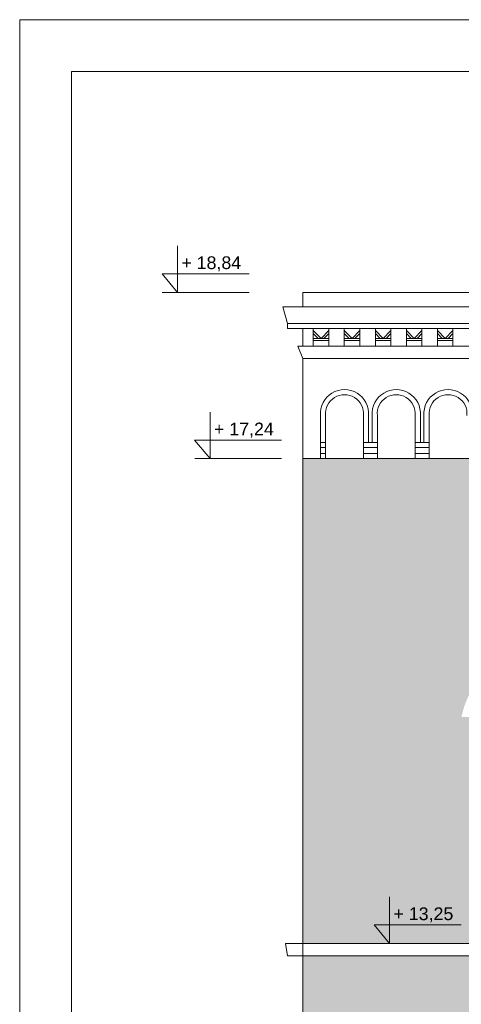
# Model space of a CAD drawing. Header units: millimetres. Extents: x -5254 to 173417, y -28809 to -6400.
# Tile 189 of 256: x 128606 to 129032, y -11346 to -10394. Entities that reach past the tile are written whole.
import ezdxf

# ---------------------------------------------------------------- set-up
doc = ezdxf.new("R2010")
doc.units = ezdxf.units.MM
for name, color, linetype, lineweight in [('mre_cegła', 7, 'Continuous', 5), ('mre_cienka', 7, 'Continuous', 15), ('mre_cienkie', 7, 'Continuous', 9), ('mre_koty', 7, 'Continuous', 13), ('mre_tabela', 7, 'Continuous', 20), ('mre_ściany', 7, 'Continuous', 20)]:
    doc.layers.add(name, color=color, linetype=linetype, lineweight=lineweight)
doc.styles.add('TABELKA', font='arial.ttf')

# ---------------------------------------------------------------- blocks, each defined once
blk = doc.blocks.new('KOTA')
at = {"color": 0}
for p, q in [((0, 0), (0, 50)), ((-16.6, 20), (76.8, 20)), ((-16.6, 20), (0, 0))]:
    blk.add_line(p, q, dxfattribs=at)
at = {"color": 0, "style": 'TABELKA', "flags": 4}
blk.add_attdef('POZIOM', (1.4, 25), '', height=13.7, rotation=360, dxfattribs=at)

msp = doc.modelspace()

# ---------------------------------------------------------------- hatches: boundary and pattern name
at = {"layer": 'mre_cegła'}
h = msp.add_hatch(dxfattribs=at)
h.set_pattern_fill('AR-BRSTD', color=256, scale=0.11)
h.set_pattern_definition([(0, (103332.984, -13352.699), (0, 7.451598), []), (90, (103332.984, -13352.699), (-11.176, 7.451598), [7.451598, -7.451598])])
h.paths.add_polyline_path([(130041.35, -11298.63), (128879.35, -11298.63), (128879.35, -11806.13), (129286.16, -11806.13), (129271.25, -11788.13), (129286.16, -11788.13), (129286.16, -11806.13), (130041.35, -11806.13)])
h.paths.add_polyline_path([(129647.94, -11488.27), (129647.94, -11513.24), (129637.94, -11513.24), (129637.94, -11705.13), (129647.44, -11705.13), (129647.44, -11726.13), (129622.94, -11726.13), (129622.94, -11720.13), (129612.85, -11720.13), (129607.85, -11720.13), (129471.85, -11720.13), (129466.94, -11720.13), (129456.94, -11720.13), (129456.94, -11726.13), (129432.44, -11726.13), (129432.44, -11705.13), (129441.94, -11705.13), (129441.94, -11513.24), (129431.94, -11513.24), (129431.94, -11488.27, -0.343883)], flags=16)
h.paths.add_polyline_path([(129622.85, -11513.17), (129622.85, -11513.24, 0.326659), (129456.85, -11513.24), (129456.85, -11513.31, -0.32666)], flags=0)
h.paths.add_polyline_path([(129607.85, -11521.13), (129607.85, -11715.13), (129471.85, -11715.13), (129471.85, -11521.13, -0.294118)], flags=0)
h.paths.add_polyline_path([(129275.94, -11488.27), (129275.94, -11513.24), (129265.94, -11513.24), (129265.94, -11705.13), (129275.44, -11705.13), (129275.44, -11726.13), (129250.94, -11726.13), (129250.94, -11720.13), (129240.85, -11720.13), (129235.85, -11720.13), (129099.85, -11720.13), (129094.94, -11720.13), (129084.94, -11720.13), (129084.94, -11726.13), (129060.44, -11726.13), (129060.44, -11705.13), (129069.94, -11705.13), (129069.94, -11513.24), (129059.94, -11513.24), (129059.94, -11488.27, -0.343883)], flags=16)
h.paths.add_polyline_path([(129534.85, -11576.41), (129544.85, -11576.41), (129544.85, -11578.41), (129534.85, -11578.41)], flags=0)
h.paths.add_polyline_path([(129250.85, -11513.24, 0.326659), (129084.85, -11513.24), (129084.85, -11513.31, -0.32666), (129250.85, -11513.17)], flags=0)
h.paths.add_polyline_path([(129235.85, -11521.13), (129235.85, -11715.13), (129099.85, -11715.13), (129099.85, -11521.13, -0.294118)], flags=0)
h.paths.add_polyline_path([(129544.85, -11588.41), (129544.85, -11590.41), (129534.85, -11590.41), (129534.85, -11588.41)], flags=0)
h.paths.add_polyline_path([(129172.85, -11576.41), (129172.85, -11578.41), (129162.85, -11578.41), (129162.85, -11576.41)], flags=0)
h.paths.add_polyline_path([(129172.85, -11588.41), (129172.85, -11590.41), (129162.85, -11590.41), (129162.85, -11588.41)], flags=0)
h.paths.add_polyline_path([(129293.72, -11720.13), (129278.81, -11702.13), (129293.72, -11702.13)], flags=16)
h.paths.add_polyline_path([(129801.94, -11488.27, -0.343883), (130017.94, -11488.27), (130017.94, -11513.24), (130007.94, -11513.24), (130007.94, -11705.13), (130017.44, -11705.13), (130017.44, -11726.13), (129992.94, -11726.13), (129992.94, -11720.13), (129982.85, -11720.13), (129977.85, -11720.13), (129841.85, -11720.13), (129836.94, -11720.13), (129826.94, -11720.13), (129826.94, -11726.13), (129802.44, -11726.13), (129802.44, -11705.13), (129811.94, -11705.13), (129811.94, -11513.24), (129801.94, -11513.24)], flags=16)
h.paths.add_polyline_path([(129992.85, -11513.17), (129992.85, -11513.24, 0.326659), (129826.85, -11513.24), (129826.85, -11513.31, -0.32666)], flags=0)
h.paths.add_polyline_path([(129841.85, -11521.13, -0.294118), (129977.85, -11521.13), (129977.85, -11715.13), (129841.85, -11715.13)], flags=0)
h.paths.add_polyline_path([(129914.85, -11576.41), (129914.85, -11578.41), (129904.85, -11578.41), (129904.85, -11576.41)], flags=0)
h.paths.add_polyline_path([(129914.85, -11588.41), (129914.85, -11590.41), (129904.85, -11590.41), (129904.85, -11588.41)], flags=0)
h.paths.add_polyline_path([(131786.85, -11298.63), (130602.85, -11298.63), (130602.85, -11806.13), (131786.85, -11806.13)])
h.paths.add_polyline_path([(130864.44, -11488.27), (130864.44, -11513.24), (130854.44, -11513.24), (130854.44, -11705.13), (130863.94, -11705.13), (130863.94, -11726.13), (130839.44, -11726.13), (130839.44, -11720.13), (130829.35, -11720.13), (130824.35, -11720.13), (130688.35, -11720.13), (130683.44, -11720.13), (130673.44, -11720.13), (130673.44, -11726.13), (130648.94, -11726.13), (130648.94, -11705.13), (130658.44, -11705.13), (130658.44, -11513.24), (130648.44, -11513.24), (130648.44, -11488.27, -0.343883)], flags=16)
h.paths.add_polyline_path([(130839.35, -11513.17), (130839.35, -11513.24, 0.326659), (130673.35, -11513.24), (130673.35, -11513.31, -0.32666)], flags=0)
h.paths.add_polyline_path([(130824.35, -11521.13), (130824.35, -11715.13), (130688.35, -11715.13), (130688.35, -11521.13, -0.294118)], flags=0)
h.paths.add_polyline_path([(130751.35, -11576.41), (130761.35, -11576.41), (130761.35, -11578.41), (130751.35, -11578.41)], flags=0)
h.paths.add_polyline_path([(130761.35, -11588.41), (130761.35, -11590.41), (130751.35, -11590.41), (130751.35, -11588.41)], flags=0)
h.paths.add_polyline_path([(131018.44, -11488.27, -0.343883), (131234.44, -11488.27), (131234.44, -11513.24), (131224.44, -11513.24), (131224.44, -11705.13), (131233.94, -11705.13), (131233.94, -11726.13), (131209.44, -11726.13), (131209.44, -11720.13), (131199.35, -11720.13), (131194.35, -11720.13), (131058.35, -11720.13), (131053.44, -11720.13), (131043.44, -11720.13), (131043.44, -11726.13), (131018.94, -11726.13), (131018.94, -11705.13), (131028.44, -11705.13), (131028.44, -11513.24), (131018.44, -11513.24)], flags=16)
h.paths.add_polyline_path([(131209.35, -11513.17), (131209.35, -11513.24, 0.326659), (131043.35, -11513.24), (131043.35, -11513.31, -0.32666)], flags=0)
h.paths.add_polyline_path([(131058.35, -11521.13, -0.294118), (131194.35, -11521.13), (131194.35, -11715.13), (131058.35, -11715.13)], flags=0)
h.paths.add_polyline_path([(131131.35, -11576.41), (131131.35, -11578.41), (131121.35, -11578.41), (131121.35, -11576.41)], flags=0)
h.paths.add_polyline_path([(131131.35, -11588.41), (131131.35, -11590.41), (131121.35, -11590.41), (131121.35, -11588.41)], flags=0)
h.paths.add_polyline_path([(131390.44, -11488.27, -0.343883), (131606.44, -11488.27), (131606.44, -11513.24), (131596.44, -11513.24), (131596.44, -11705.13), (131605.94, -11705.13), (131605.94, -11726.13), (131581.44, -11726.13), (131581.44, -11720.13), (131571.35, -11720.13), (131566.35, -11720.13), (131430.35, -11720.13), (131425.44, -11720.13), (131415.44, -11720.13), (131415.44, -11726.13), (131390.94, -11726.13), (131390.94, -11705.13), (131400.44, -11705.13), (131400.44, -11513.24), (131390.44, -11513.24)], flags=16)
h.paths.add_polyline_path([(131581.35, -11513.17), (131581.35, -11513.24, 0.326659), (131415.35, -11513.24), (131415.35, -11513.31, -0.32666)], flags=0)
h.paths.add_polyline_path([(131430.35, -11521.13, -0.294118), (131566.35, -11521.13), (131566.35, -11715.13), (131430.35, -11715.13)], flags=0)
h.paths.add_polyline_path([(131503.35, -11576.41), (131503.35, -11578.41), (131493.35, -11578.41), (131493.35, -11576.41)], flags=0)
h.paths.add_polyline_path([(131503.35, -11588.41), (131503.35, -11590.41), (131493.35, -11590.41), (131493.35, -11588.41)], flags=0)
h.paths.add_polyline_path([(131616.52, -11699.63), (131631.43, -11699.63), (131631.43, -11717.63)], flags=16)
h.paths.add_polyline_path([(131608.96, -11785.63), (131623.87, -11785.63), (131623.87, -11803.63)], flags=16)
h.paths.add_polyline_path([(131786.85, -10817.96), (130602.85, -10817.96), (130602.85, -11286.63), (131786.85, -11286.63)])
h.paths.add_polyline_path([(130891.85, -11067.86), (130839.44, -11067.86), (130839.44, -11262.7), (130776.44, -11262.7), (130776.44, -11072.86), (130766.44, -11072.86), (130766.44, -11262.7, -0.256629), (130746.44, -11262.7), (130746.44, -11072.86), (130736.44, -11072.86), (130736.44, -11262.7), (130673.44, -11262.7), (130673.44, -11067.86), (130621.02, -11067.86, -0.552546), (130756.44, -11016.3, -0.552546)], flags=16)
h.paths.add_polyline_path([(131126.44, -11016.3, -0.552546), (131261.85, -11067.86), (131209.44, -11067.86), (131209.44, -11262.7), (131146.44, -11262.7), (131146.44, -11072.86), (131136.44, -11072.86), (131136.44, -11262.7, -0.256629), (131116.44, -11262.7), (131116.44, -11072.86), (131106.44, -11072.86), (131106.44, -11262.7), (131043.44, -11262.7), (131043.44, -11067.86), (130991.02, -11067.86, -0.552546)], flags=16)
h.paths.add_polyline_path([(131498.44, -11016.3, -0.552546), (131633.85, -11067.86), (131581.44, -11067.86), (131581.44, -11262.7), (131518.44, -11262.7), (131518.44, -11072.86), (131508.44, -11072.86), (131508.44, -11262.7, -0.256629), (131488.44, -11262.7), (131488.44, -11072.86), (131478.44, -11072.86), (131478.44, -11262.7), (131415.44, -11262.7), (131415.44, -11067.86), (131363.02, -11067.86, -0.552546)], flags=16)
h.paths.add_polyline_path([(131598.89, -11244.7), (131613.8, -11244.7), (131613.8, -11262.7)], flags=16)
h.paths.add_polyline_path([(130041.35, -10817.96), (128879.35, -10817.96), (128879.35, -11286.63), (130041.35, -11286.63), (130041.35, -11067.86), (129992.94, -11067.86), (129992.94, -11262.7), (129929.94, -11262.7), (129929.94, -11072.86), (129919.94, -11072.86), (129919.94, -11262.7, -0.256629), (129899.94, -11262.7), (129899.94, -11072.86), (129889.94, -11072.86), (129889.94, -11262.7), (129826.94, -11262.7), (129826.94, -11067.86), (129774.52, -11067.86, -0.552546), (129909.94, -11016.3, -0.498751), (130041.35, -11054.02)])
h.paths.add_polyline_path([(129675.35, -11067.86), (129622.94, -11067.86), (129622.94, -11262.7), (129559.94, -11262.7), (129559.94, -11072.86), (129549.94, -11072.86), (129549.94, -11262.7, -0.256629), (129529.94, -11262.7), (129529.94, -11072.86), (129519.94, -11072.86), (129519.94, -11262.7), (129456.94, -11262.7), (129456.94, -11067.86), (129404.52, -11067.86, -0.552546), (129539.94, -11016.3, -0.552546)], flags=16)
h.paths.add_polyline_path([(129303.35, -11067.86), (129250.94, -11067.86), (129250.94, -11262.7), (129187.94, -11262.7), (129187.94, -11072.86), (129177.94, -11072.86), (129177.94, -11262.7, -0.256629), (129157.94, -11262.7), (129157.94, -11072.86), (129147.94, -11072.86), (129147.94, -11262.7), (129084.94, -11262.7), (129084.94, -11067.86), (129032.52, -11067.86, -0.552546), (129167.94, -11016.3, -0.552546)], flags=16)
h.paths.add_polyline_path([(129283.3, -11244.7), (129283.3, -11262.7), (129268.39, -11244.7)], flags=16)
h.paths.add_polyline_path([(131293.65, -11270.26), (131358.87, -11270.26), (131358.87, -11248.08), (131293.65, -11248.08)], flags=24)
h.paths.add_polyline_path([(131613.84, -11246.33), (131679.06, -11246.33), (131679.06, -11224.15), (131613.84, -11224.15)], flags=24)
h.paths.add_polyline_path([(128963.15, -11270.26), (129028.37, -11270.26), (129028.37, -11248.08), (128963.15, -11248.08)], flags=24)
h.paths.add_polyline_path([(129283.34, -11246.33), (129348.56, -11246.33), (129348.56, -11224.15), (129283.34, -11224.15)], flags=24)

# ---------------------------------------------------------------- linework, layer by layer
at = {"layer": 'mre_cienka'}
for points in [[(128879.35, -10657.19), (131786.85, -10657.19)], [(128879.35, -10657.19), (128879.35, -10671.19)], [(128879.35, -10671.19), (131786.85, -10671.19)]]:
    msp.add_lwpolyline(points, dxfattribs=at)
at = {"layer": 'mre_cienkie'}
for p, q in [((128743.29, -10657.19), (128827.31, -10657.19)), ((128774.81, -10817.96), (128858.83, -10817.96))]:
    msp.add_line(p, q, dxfattribs=at)
for points in [[(128879.35, -10671.19), (128860.04, -10671.19)], [(128864.35, -10687.19), (128860.04, -10671.19)], [(131786.85, -10671.19), (128879.35, -10671.19)], [(128879.35, -10687.19), (128864.35, -10687.19), (128864.35, -10692.19)], [(131786.85, -10687.19), (128879.35, -10687.19)], [(128879.35, -10692.19), (128864.35, -10692.19)], [(131786.85, -10692.19), (128879.35, -10692.19)], [(128879.35, -10709.19), (128879.35, -10692.19)], [(128889.35, -10709.19), (128889.35, -10692.19)], [(128889.35, -10694.19), (128896.85, -10701.69)], [(128889.35, -10697.01), (128894.02, -10701.69)], [(128904.35, -10694.19), (128896.85, -10701.69)], [(128904.35, -10697.01), (128899.67, -10701.69)], [(128904.35, -10709.19), (128904.35, -10692.19)], [(128919.35, -10709.19), (128919.35, -10692.19)], [(128919.35, -10694.19), (128926.85, -10701.69)], [(128919.35, -10697.01), (128924.02, -10701.69)], [(128934.35, -10694.19), (128926.85, -10701.69)], [(128934.35, -10697.01), (128929.67, -10701.69)], [(128934.35, -10709.19), (128934.35, -10692.19)], [(128949.35, -10709.19), (128949.35, -10692.19)], [(128949.35, -10694.19), (128956.85, -10701.69)], [(128949.35, -10697.01), (128954.02, -10701.69)], [(128964.35, -10694.19), (128956.85, -10701.69)], [(128964.35, -10697.01), (128959.67, -10701.69)], [(128964.35, -10709.19), (128964.35, -10692.19)], [(128979.35, -10709.19), (128979.35, -10692.19)], [(128979.35, -10694.19), (128986.85, -10701.69)], [(128979.35, -10697.01), (128984.02, -10701.69)], [(128994.35, -10694.19), (128986.85, -10701.69)], [(128994.35, -10697.01), (128989.67, -10701.69)], [(128994.35, -10709.19), (128994.35, -10692.19)], [(129009.35, -10709.19), (129009.35, -10692.19)], [(129009.35, -10694.19), (129016.85, -10701.69)], [(129009.35, -10697.01), (129014.02, -10701.69)], [(129024.35, -10694.19), (129016.85, -10701.69)], [(129024.35, -10697.01), (129019.67, -10701.69)], [(129024.35, -10709.19), (129024.35, -10692.19)], [(128874.35, -10709.19), (128879.35, -10721.19)], [(128879.35, -10721.19), (128874.35, -10709.19), (128879.35, -10709.19)], [(131786.85, -10709.19), (128879.35, -10709.19)], [(128896.85, -10701.69), (128889.35, -10701.69)], [(128896.85, -10703.69), (128889.35, -10703.69)], [(128896.85, -10701.69), (128904.35, -10701.69)], [(128896.85, -10703.69), (128904.35, -10703.69)], [(128926.85, -10701.69), (128919.35, -10701.69)], [(128926.85, -10703.69), (128919.35, -10703.69)], [(128926.85, -10701.69), (128934.35, -10701.69)], [(128926.85, -10703.69), (128934.35, -10703.69)], [(128956.85, -10701.69), (128949.35, -10701.69)], [(128956.85, -10703.69), (128949.35, -10703.69)], [(128956.85, -10701.69), (128964.35, -10701.69)], [(128956.85, -10703.69), (128964.35, -10703.69)], [(128986.85, -10701.69), (128979.35, -10701.69)], [(128986.85, -10703.69), (128979.35, -10703.69)], [(128986.85, -10701.69), (128994.35, -10701.69)], [(128986.85, -10703.69), (128994.35, -10703.69)], [(129016.85, -10701.69), (129009.35, -10701.69)], [(129016.85, -10703.69), (129009.35, -10703.69)], [(129016.85, -10701.69), (129024.35, -10701.69)], [(129016.85, -10703.69), (129024.35, -10703.69)], [(131786.85, -10721.19), (128879.35, -10721.19)], [(128896.32, -10776.19), (128896.32, -10802.29)], [(128896.32, -10776.19), (128896.32, -10802.29)], [(128901.32, -10817.96), (128901.32, -10776.19)], [(128901.32, -10817.96), (128901.32, -10776.19)], [(128937.82, -10776.19), (128937.82, -10817.96)], [(128937.82, -10776.19), (128937.82, -10817.96)], [(128937.82, -10776.19), (128937.82, -10817.96)], [(128942.82, -10776.19), (128942.82, -10802.29)], [(128942.82, -10776.19), (128942.82, -10802.29)], [(128942.82, -10776.19), (128942.82, -10802.29)], [(128946.32, -10776.19), (128946.32, -10802.29)], [(128946.32, -10776.19), (128946.32, -10802.29)], [(128946.32, -10776.19), (128946.32, -10802.29)], [(128951.32, -10817.96), (128951.32, -10776.19)], [(128951.32, -10817.96), (128951.32, -10776.19)], [(128951.32, -10817.96), (128951.32, -10776.19)], [(128987.82, -10776.19), (128987.82, -10817.96)], [(128987.82, -10776.19), (128987.82, -10817.96)], [(128987.82, -10776.19), (128987.82, -10817.96)], [(128992.82, -10776.19), (128992.82, -10802.29)], [(128992.82, -10776.19), (128992.82, -10802.29)], [(128992.82, -10776.19), (128992.82, -10802.29)], [(128996.32, -10776.19), (128996.32, -10802.29)], [(128996.32, -10776.19), (128996.32, -10802.29)], [(129001.32, -10817.96), (129001.32, -10776.19)], [(129001.32, -10817.96), (129001.32, -10776.19)], [(128896.32, -10802.29), (128901.32, -10802.29)], [(128896.32, -10802.29), (128896.32, -10817.96)], [(128896.32, -10802.29), (128896.32, -10817.96)], [(128896.32, -10802.29), (128896.32, -10817.96)], [(128896.32, -10802.29), (128896.32, -10817.96)], [(128896.32, -10802.29), (128896.32, -10817.96)], [(128901.32, -10802.29), (128896.32, -10802.29)], [(128901.32, -10802.29), (128896.32, -10802.29)], [(128896.32, -10802.29), (128901.32, -10802.29)], [(128937.82, -10802.29), (128937.82, -10817.96)], [(128937.82, -10802.29), (128937.82, -10817.96)], [(128937.82, -10802.29), (128937.82, -10817.96)], [(128937.82, -10802.29), (128937.82, -10817.96)], [(128937.82, -10802.29), (128937.82, -10817.96)], [(128942.82, -10802.29), (128937.82, -10802.29)], [(128937.82, -10802.29), (128937.82, -10817.96)], [(128937.82, -10802.29), (128937.82, -10817.96)], [(128937.82, -10802.29), (128937.82, -10817.96)], [(128937.82, -10802.29), (128937.82, -10817.96)], [(128937.82, -10802.29), (128937.82, -10817.96)], [(128942.82, -10802.29), (128937.82, -10802.29)], [(128937.82, -10802.29), (128937.82, -10817.96)], [(128937.82, -10802.29), (128937.82, -10817.96)], [(128937.82, -10802.29), (128937.82, -10817.96)], [(128937.82, -10802.29), (128937.82, -10817.96)], [(128937.82, -10802.29), (128937.82, -10817.96)], [(128942.82, -10802.29), (128937.82, -10802.29)], [(128942.82, -10802.29), (128946.32, -10802.29)], [(128942.82, -10802.29), (128946.32, -10802.29)], [(128942.82, -10802.29), (128946.32, -10802.29)], [(128946.32, -10802.29), (128951.32, -10802.29)], [(128946.32, -10802.29), (128951.32, -10802.29)], [(128946.32, -10802.29), (128951.32, -10802.29)], [(128987.82, -10802.29), (128987.82, -10817.96)], [(128987.82, -10802.29), (128987.82, -10817.96)], [(128987.82, -10802.29), (128987.82, -10817.96)], [(128987.82, -10802.29), (128987.82, -10817.96)], [(128987.82, -10802.29), (128987.82, -10817.96)], [(128992.82, -10802.29), (128987.82, -10802.29)], [(128987.82, -10802.29), (128987.82, -10817.96)], [(128987.82, -10802.29), (128987.82, -10817.96)], [(128987.82, -10802.29), (128987.82, -10817.96)], [(128987.82, -10802.29), (128987.82, -10817.96)], [(128987.82, -10802.29), (128987.82, -10817.96)], [(128992.82, -10802.29), (128987.82, -10802.29)], [(128987.82, -10802.29), (128987.82, -10817.96)], [(128987.82, -10802.29), (128987.82, -10817.96)], [(128987.82, -10802.29), (128987.82, -10817.96)], [(128987.82, -10802.29), (128987.82, -10817.96)], [(128987.82, -10802.29), (128987.82, -10817.96)], [(128992.82, -10802.29), (128987.82, -10802.29)], [(128992.82, -10802.29), (128996.32, -10802.29)], [(128992.82, -10802.29), (128996.32, -10802.29)], [(128996.32, -10802.29), (129001.32, -10802.29)], [(128996.32, -10802.29), (129001.32, -10802.29)], [(128896.32, -10807.29), (128901.32, -10807.29)], [(128896.32, -10812.96), (128901.32, -10812.96)], [(128937.82, -10807.29), (128951.32, -10807.29)], [(128937.82, -10807.29), (128951.32, -10807.29)], [(128937.82, -10807.29), (128951.32, -10807.29)], [(128937.82, -10812.96), (128951.32, -10812.96)], [(128937.82, -10812.96), (128951.32, -10812.96)], [(128937.82, -10812.96), (128951.32, -10812.96)], [(128987.82, -10807.29), (129001.32, -10807.29)], [(128987.82, -10807.29), (129001.32, -10807.29)], [(128987.82, -10812.96), (129001.32, -10812.96)], [(128987.82, -10812.96), (129001.32, -10812.96)], [(130208.22, -10817.96), (128879.35, -10817.96)], [(128879.35, -10817.96), (131786.85, -10817.96)], [(128896.32, -10817.96), (128901.32, -10817.96)], [(128901.32, -10817.96), (128896.32, -10817.96)], [(128896.32, -10817.96), (128901.32, -10817.96)], [(128901.32, -10817.96), (128896.32, -10817.96)], [(128901.32, -10817.96), (128896.32, -10817.96)], [(128942.82, -10817.96), (128937.82, -10817.96)], [(128942.82, -10817.96), (128937.82, -10817.96)], [(128942.82, -10817.96), (128937.82, -10817.96)], [(128942.82, -10817.96), (128937.82, -10817.96)], [(128942.82, -10817.96), (128937.82, -10817.96)], [(128942.82, -10817.96), (128937.82, -10817.96)], [(128942.82, -10817.96), (128937.82, -10817.96)], [(128942.82, -10817.96), (128937.82, -10817.96)], [(128942.82, -10817.96), (128937.82, -10817.96)], [(128946.32, -10817.96), (128951.32, -10817.96)], [(128946.32, -10817.96), (128951.32, -10817.96)], [(128946.32, -10817.96), (128951.32, -10817.96)], [(128992.82, -10817.96), (128987.82, -10817.96)], [(128992.82, -10817.96), (128987.82, -10817.96)], [(128992.82, -10817.96), (128987.82, -10817.96)], [(128992.82, -10817.96), (128987.82, -10817.96)], [(128992.82, -10817.96), (128987.82, -10817.96)], [(128992.82, -10817.96), (128987.82, -10817.96)], [(128992.82, -10817.96), (128987.82, -10817.96)], [(128992.82, -10817.96), (128987.82, -10817.96)], [(128992.82, -10817.96), (128987.82, -10817.96)], [(128996.32, -10817.96), (129001.32, -10817.96)], [(128996.32, -10817.96), (129001.32, -10817.96)], [(128879.35, -11286.63), (128862.71, -11286.63)], [(128864.35, -11298.63), (128862.71, -11286.63)], [(130041.35, -11286.63), (128879.35, -11286.63)], [(128879.35, -11298.63), (128864.35, -11298.63)], [(130041.35, -11298.63), (128879.35, -11298.63)]]:
    msp.add_lwpolyline(points, dxfattribs=at)
for centre, radius, start, end in [((128919.57, -10774.5), 23.31, 355.84565, 184.15435), ((128919.57, -10774.5), 23.31, 355.84565, 184.15435), ((128919.57, -10774.51), 18.33, 354.7609, 185.2391), ((128919.57, -10774.51), 18.33, 354.7609, 185.2391), ((128969.57, -10774.5), 23.31, 355.84565, 184.15435), ((128969.57, -10774.5), 23.31, 355.84565, 184.15435), ((128969.57, -10774.5), 23.31, 355.84565, 184.15435), ((128969.57, -10774.51), 18.33, 354.7609, 185.2391), ((128969.57, -10774.51), 18.33, 354.7609, 185.2391), ((128969.57, -10774.51), 18.33, 354.7609, 185.2391), ((129019.57, -10774.5), 23.31, 355.84565, 184.15435), ((129019.57, -10774.51), 18.33, 354.7609, 185.2391)]:
    msp.add_arc(centre, radius, start, end, dxfattribs=at)
at = {"layer": 'mre_tabela'}
for points in [[(128605.79, -10393.59), (132605.32, -10393.59), (132605.32, -13363.59), (128605.79, -13363.59)], [(128655.79, -10443.59), (132555.32, -10443.59), (132555.32, -13313.59), (128655.79, -13313.59)]]:
    msp.add_lwpolyline(points, close=True, dxfattribs=at)
at = {"layer": 'mre_ściany'}
msp.add_lwpolyline([(128879.35, -12627.89), (128879.35, -10721.19)], dxfattribs=at)

# ---------------------------------------------------------------- block references
at = {"layer": 'mre_koty'}
ref = msp.add_blockref('KOTA', (128758.2, -10657.19), dxfattribs=dict(at, xscale=0.8999999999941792, yscale=0.8999999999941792, zscale=0.6))
ref.add_attrib('POZIOM', '+ 18,84', (128761.94, -10634.69), dxfattribs={"layer": '0', "height": 12.303, "style": 'TABELKA', "flags": 4})
ref = msp.add_blockref('KOTA', (128789.72, -10817.96), dxfattribs=dict(at, xscale=0.8999999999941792, yscale=0.8999999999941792, zscale=0.6))
ref.add_attrib('POZIOM', '+ 17,24', (128793.46, -10795.46), dxfattribs={"layer": '0', "height": 12.303, "style": 'TABELKA', "flags": 4})
ref = msp.add_blockref('KOTA', (128963.11, -11286.63), dxfattribs=dict(at, xscale=0.8999999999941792, yscale=0.8999999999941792, zscale=0.6))
ref.add_attrib('POZIOM', '+ 13,25', (128966.85, -11264.13), dxfattribs={"layer": '0', "height": 12.303, "style": 'TABELKA', "flags": 4})

doc.saveas('drawing.dxf')
